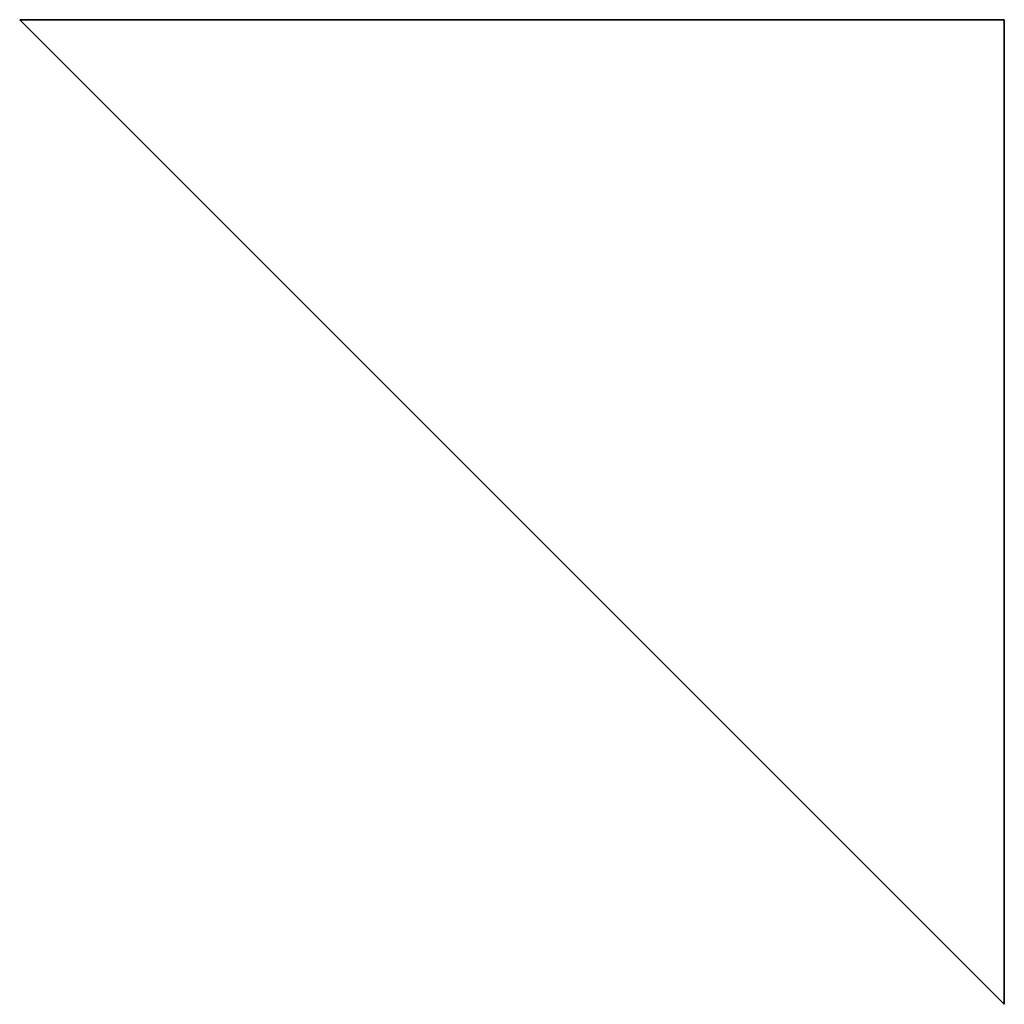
# Model space of a CAD drawing. Extents: x -1000 to 1000, y -1000 to 1000.
import ezdxf

# ---------------------------------------------------------------- set-up
doc = ezdxf.new("R2010")
doc.units = 0

msp = doc.modelspace()

# ---------------------------------------------------------------- linework, layer by layer
at = {"layer": 'arb4.bot', "color": 7}
for points in [[(1000, -1000, -1000), (-1000, 1000, -1000), (1000, 1000, -1000)], [(1000, -1000, -1000), (1000, 1000, 1000), (-1000, 1000, -1000)], [(1000, 1000, -1000), (-1000, 1000, -1000), (1000, 1000, 1000)], [(1000, -1000, -1000), (1000, 1000, -1000), (1000, 1000, 1000)]]:
    msp.add_3dface(points, dxfattribs=at)

doc.saveas('drawing.dxf')
